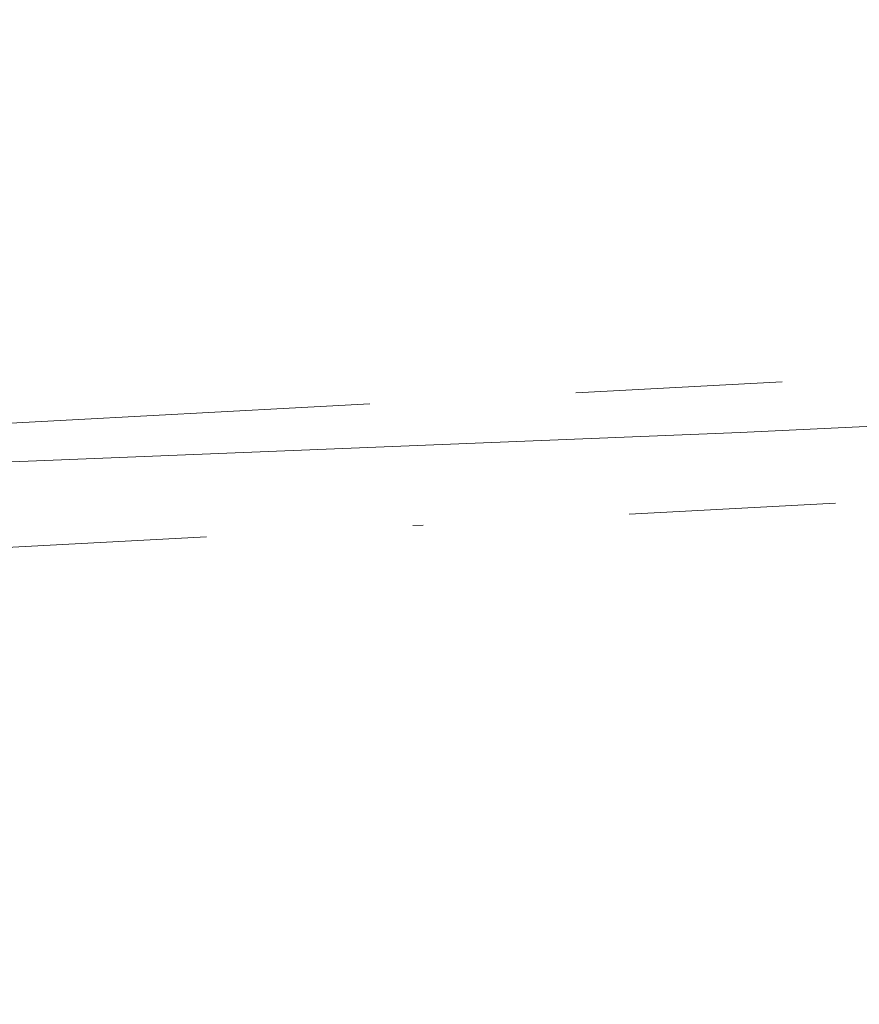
# Model space of a CAD drawing. Header units: metres. Extents: x 90551 to 91648, y 464474 to 467021.
# Tile 119 of 256: x 90659 to 90667, y 464935 to 464944. Entities that reach past the tile are written whole.
import ezdxf
from ezdxf.lldxf.tags import DXFTag

# ---------------------------------------------------------------- set-up
doc = ezdxf.new("R2010")
doc.units = ezdxf.units.M
doc.linetypes.add('RI-OVERIG-SO', pattern=[17, 5, -2, 2, -2, 0, -2, 2, -2])
doc.layers.add('B-OI-KL-ET_LS_230 V_UNIVERSITEIT LEIDEN-G', color=190, linetype='KL-LS-SO', lineweight=18)
doc.layers.add('B-OI-RI-VRIJVERVAL_OVERIG_UNIVERSITEIT LEIDEN-G', color=210, linetype='RI-OVERIG-SO', lineweight=18)
tags = doc.linetypes.add('KL-LS-SO', pattern='A,4,-1,[103,NLCS.SHX,S=0.75,R=0,X=0,Y=0],-1,4,-1,["L",Standard,S=1,R=0,X=0,Y=-0.5],-2', length=13).pattern_tags.tags
tags[18] = DXFTag(74, 10)

msp = doc.modelspace()

# ---------------------------------------------------------------- linework, layer by layer
at = {"layer": 'B-OI-KL-ET_LS_230 V_UNIVERSITEIT LEIDEN-G', "flags": 128}
msp.add_lwpolyline([(90739.75, 464954.481), (90739.925, 464954.366), (90739.866, 464954.284), (90739.673, 464954.295), (90739.562, 464954.445), (90739.262, 464954.646), (90737.091, 464954.889), (90735.554, 464954.235), (90733.769, 464952.679), (90732.919, 464952.048), (90732.785, 464952.033), (90732.062, 464952.494), (90728.208, 464954.712), (90727.004, 464955.216), (90726.603, 464955.222), (90726.248, 464955.01), (90723.536, 464952.011), (90722.253, 464949.606), (90719.781, 464945.848), (90719.003, 464944.32), (90717.954, 464943.718), (90716.765, 464943.457), (90716.645, 464943.046), (90716.652, 464943.442), (90711.723, 464943.152), (90705.706, 464942.573), (90698.074, 464942.067), (90686.79, 464941.415), (90686.674, 464941.067), (90686.554, 464941.375), (90678.663, 464940.943), (90673.08, 464940.529), (90666.103, 464940.198), (90658.806, 464939.905), (90655.949, 464939.474), (90655.894, 464939.236), (90655.833, 464939.455), (90652.918, 464938.999), (90649.43, 464938.189), (90645.703, 464936.984), (90637.22, 464931.883), (90629.146, 464924.996), (90628.977, 464924.776), (90629.154, 464924.504), (90629.893, 464924.304), (90628.853, 464924.442), (90628.661, 464924.336), (90628.179, 464921.192), (90626.512, 464917.804)], dxfattribs=at)
at = {"layer": 'B-OI-RI-VRIJVERVAL_OVERIG_UNIVERSITEIT LEIDEN-G', "flags": 128}
for points in [[(90713.744, 464943.217), (90636.828, 464939.1)], [(90634.874, 464937.794), (90683.639, 464940.404), (90710.174, 464941.824), (90714.166, 464941.573)]]:
    msp.add_lwpolyline(points, dxfattribs=at)

doc.saveas('drawing.dxf')
